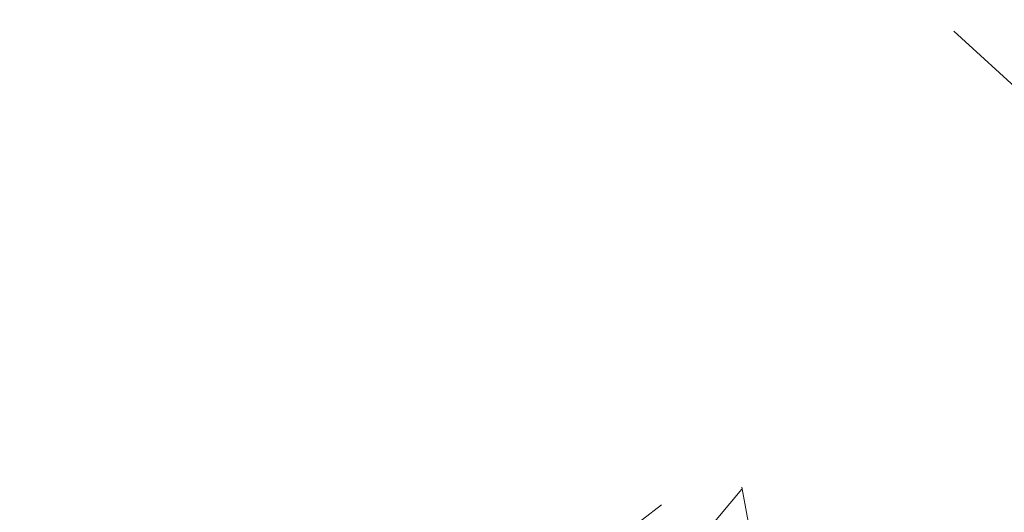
# Model space of a CAD drawing. Header units: millimetres. Extents: x 786 to 42540, y -7760 to 3796.
# Tile 123 of 256: x 21671 to 21799, y -5728 to -5664. Entities that reach past the tile are written whole.
import ezdxf

# ---------------------------------------------------------------- set-up
doc = ezdxf.new("R2010")
doc.units = ezdxf.units.MM
doc.layers.add('A-FLOR-PATT', color=7, linetype='Continuous', lineweight=25)

msp = doc.modelspace()

# ---------------------------------------------------------------- hatches: boundary and pattern name
at = {"layer": 'A-FLOR-PATT', "lineweight": 5}
h = msp.add_hatch(dxfattribs=at)
h.set_pattern_fill('FP_10', color=256, style=0, pattern_type=2)
h.set_pattern_definition([(50, (48694.2, -5700), (291.4942, -25.5022), [30.48, -335.28]), (355, (48694.2, -5700), (-56.389, 305.691), [24.384, -268.224]), (100.451, (48718.5, -5702.12), (235.108, 280.1865), [25.904, -284.944]), (46.184, (48694.2, -5618.72), (433.727, -67.2684), [45.72, -502.92]), (96.636, (48730.35, -5624.33), (379.844, 395.8845), [38.856, -427.416]), (351.184, (48694.2, -5618.7), (379.848, 395.881), [36.576, -402.336]), (21, (48734.85, -5639.04), (242.5828, -163.624), [30.48, -335.28]), (326, (48734.85, -5639.04), (98.883, 294.701), [24.384, -268.224]), (71.451, (48755.06, -5652.68), (341.4672, 131.074), [25.904, -284.944]), (37.5, (48694.21, -5700), (4.9419, 135.28833), [13.411, -251.562, 13.411, -258.877, -269.24]), (37.5, (48694.21, -5700), (4.9419, 135.28833), [-537.261, 13.411, -255.829]), (7.5, (48694.21, -5700), (106.9117, 160.2891), [13.411, -141.834, 13.411, -245.466, -102.616]), (7.5, (48694.21, -5700), (106.9117, 160.2891), [-414.122, 13.411, -89.205]), (327.5, (48603.58, -5700), (216.9455, -9.16625), [13.411, -88.189, 13.411, -303.581, -420.624]), (327.5, (48603.58, -5700), (216.9455, -9.16625), [-418.592, 13.411, -407.213]), (317.5, (48562.94, -5700), (237.0069, 40.6827), [13.411, -118.669, 13.411, -197.104, -298.704]), (317.5, (48562.94, -5700), (237.0069, 40.6827), [-342.595, 13.411, -285.293])])
h.paths.add_polyline_path([(22284.27, -5746), (22284.27, -5618.45), (21296.37, -5627.59), (20634.81, -5627.59), (20634.81, -5746), (21808.48, -5746)])

doc.saveas('drawing.dxf')
